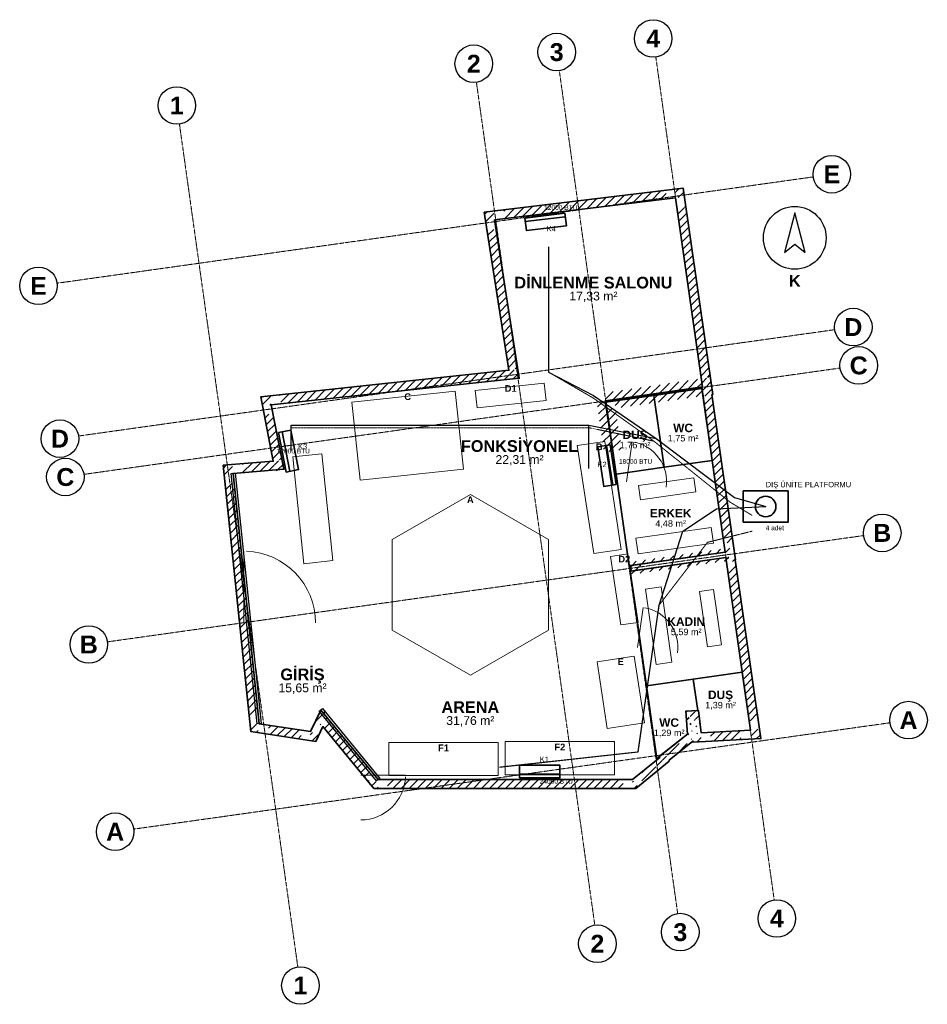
# Model space of a CAD drawing. Header units: millimetres. Extents: x -4770 to 15512, y -5017 to 16972.
import ezdxf
from ezdxf.enums import TextEntityAlignment as Align

# ---------------------------------------------------------------- set-up
doc = ezdxf.new("R2010")
doc.units = ezdxf.units.MM
doc.linetypes.add('DASHDOT', pattern=[3.556, 2.54, -0.508, 0, -0.508])
doc.linetypes.add('DASHED', pattern=[1.524, 1.27, -0.254])
for name, color, linetype, lineweight in [('A-CEPHE', 5, 'Continuous', 25), ('A-DUVAR-MEVCUT', 8, 'Continuous', 35), ('A-DUVAR-YENI', 1, 'Continuous', 35), ('A-EKIPMAN', 9, 'Continuous', 18), ('A-KAPI', 8, 'Continuous', 18), ('A-MOBILYA', 9, 'Continuous', 18), ('A-YAZI', 7, 'Continuous', 13), ('G-AKS-BALON', 8, 'Continuous', 25), ('G-AKS-HAT', 8, 'DASHDOT', 18), ('G-KUZEY', 7, 'Continuous', 25), ('M-KLIMA-BAKIR', 4, 'Continuous', 25), ('M-KLIMA-DIS', 4, 'Continuous', 35), ('M-KLIMA-DRENAJ', 4, 'DASHED', 18), ('M-KLIMA-IC', 4, 'Continuous', 35)]:
    doc.layers.add(name, color=color, linetype=linetype, lineweight=lineweight)
doc.styles.add('GYM', font='arial.ttf')
doc.styles.add('GYM-B', font='arialbd.ttf')

# ---------------------------------------------------------------- blocks, each defined once
blk = doc.blocks.new('G_KUZEY')
blk.add_lwpolyline([(0, 560), (-230, -330), (0, -140), (230, -330)], close=True)
blk.add_circle((0, 0), 700)
at = {"style": 'GYM-B'}
blk.add_text('K', height=260, dxfattribs=at).set_placement((0, -960), align=Align.MIDDLE_CENTER)
blk = doc.blocks.new('M_KLIMA_IC')
blk.add_line((-450, -60), (450, -60))
blk.add_lwpolyline([(-450, -140), (450, -140), (450, 140), (-450, 140)], close=True)
at = {"style": 'GYM'}
for tag, p, height in [('KOD', (0, 215), 120), ('KAPASITE', (0, -270), 105)]:
    blk.add_attdef(tag, p, '', height=height, dxfattribs=at)
blk = doc.blocks.new('M_KLIMA_DIS')
blk.add_lwpolyline([(-500, -350), (500, -350), (500, 350), (-500, 350)], close=True)
blk.add_circle((0, 0), 230)
at = {"style": 'GYM'}
for tag, p, height in [('KOD', (0, 430), 120), ('ADET', (0, -530), 105)]:
    blk.add_attdef(tag, p, '', height=height, dxfattribs=at)

msp = doc.modelspace()

# ---------------------------------------------------------------- hatches: boundary and pattern name
at = {"layer": 'A-DUVAR-MEVCUT'}
h = msp.add_hatch(dxfattribs=at)
h.set_pattern_fill('ANSI31', scale=40)
h.paths.add_polyline_path([(11012, 4959), (11563, 1104), (11761, 1132), (11210, 4987)])
h.paths.add_polyline_path([(11353, 1093), (11563, 1104), (11533, 1314), (11735, 1314), (11773, 1048), (11773, 915), (11377, 894), (11353, 894)])
h.paths.add_polyline_path([(11563, 1104), (10456, 1046), (10466, 846), (11573, 904)])
h.paths.add_polyline_path([(10432, 1256), (10456, 1046), (10666, 1057), (10666, 857), (10278, 836), (10275, 862), (10246, 839), (10246, 1256)])
h.paths.add_polyline_path([(10456, 1046), (10400, 1542), (10201, 1520), (10257, 1024)])
h.paths.add_polyline_path([(10190, 1332), (10190, 1535), (10400, 1542), (10424, 1332)])
h.paths.add_polyline_path([(10400, 1542), (10116, 1532), (10123, 1332), (10407, 1342)])
h.paths.add_polyline_path([(10326, 1322), (10130, 1322), (10116, 1532), (10326, 1539)])
h.paths.add_polyline_path([(10116, 1532), (10150, 1018), (10350, 1031), (10316, 1545)])
h.paths.add_polyline_path([(9940, 850), (10150, 1018), (10136, 1228), (10360, 1228), (10360, 841), (10278, 836), (10275, 862), (10208, 808), (9940, 808)])
h.paths.add_polyline_path([(10150, 1018), (9527, 521), (9652, 365), (10275, 862)])
h.paths.add_polyline_path([(9317, 323), (9531, 498), (9527, 521), (9737, 689), (9737, 409), (9618, 311), (9317, 311)])
h.paths.add_polyline_path([(9527, 521), (9531, 498), (9729, 528), (9725, 551)])
h.paths.add_polyline_path([(9321, 326), (9531, 498), (9527, 521), (9741, 692), (9741, 412), (9590, 288), (9321, 288)])
h.paths.add_polyline_path([(9531, 498), (8924, 0), (9051, -155), (9658, 343)])
h.paths.add_polyline_path([(9134, -86), (8996, -200), (8714, -200), (8714, 0), (8924, 0), (9134, 172)])
h.paths.add_polyline_path([(8924, 0), (3241, 0), (3241, -200), (8924, -200)])
h.paths.add_polyline_path([(3068, 210), (3241, 0), (3451, 0), (3451, -200), (3147, -200), (3031, -60), (3031, 210)])
h.paths.add_polyline_path([(3241, 0), (1957, 1555), (1803, 1428), (3087, -127)])
h.paths.add_polyline_path([(1859, 1345), (1957, 1555), (2130, 1345)])
h.paths.add_polyline_path([(1957, 1555), (1732, 1075), (1913, 990), (2138, 1470)])
h.paths.add_polyline_path([(1522, 904), (1522, 1106), (1732, 1075), (1830, 1285), (1942, 1285), (1942, 1052), (1854, 865), (1784, 865)])
h.paths.add_polyline_path([(1732, 1075), (579, 1247), (549, 1049), (1702, 877)])
h.paths.add_polyline_path([(557, 1457), (579, 1247), (789, 1216), (789, 1037), (631, 1037), (396, 1072), (369, 1333), (369, 1457)])
h.paths.add_polyline_path([(579, 1247), (0, 6840), (-199, 6819), (380, 1226)])
h.paths.add_polyline_path([(210, 6857), (0, 6840), (22, 6630), (-179, 6630), (-210, 6926), (-210, 7024), (117, 7050), (210, 7050)])
h.paths.add_polyline_path([(0, 6840), (1136, 6931), (1120, 7130), (-16, 7039)])
h.paths.add_polyline_path([(1095, 7141), (1136, 6931), (926, 6914), (926, 7141)])
h.paths.add_polyline_path([(1136, 6931), (853, 8372), (657, 8333), (940, 6892)])
h.paths.add_polyline_path([(1063, 8394), (853, 8372), (894, 8162), (690, 8162), (643, 8403), (643, 8551), (936, 8582), (1063, 8582)])
h.paths.add_polyline_path([(853, 8372), (6392, 8965), (6371, 9164), (832, 8571)])
h.paths.add_polyline_path([(6359, 9175), (6392, 8965), (6182, 8943), (6182, 9175)])
h.paths.add_polyline_path([(6392, 8965), (5840, 12499), (5642, 12468), (6194, 8934)])
h.paths.add_polyline_path([(6050, 12524), (5840, 12499), (5873, 12289), (5670, 12289), (5630, 12547), (5630, 12675), (5910, 12709), (6050, 12709)])
h.paths.add_polyline_path([(5840, 12499), (9885, 12990), (9861, 13189), (5816, 12698)])
h.paths.add_polyline_path([(9915, 12780), (9885, 12990), (9675, 12965), (9675, 13166), (9955, 13200), (10057, 13200), (10095, 12935), (10095, 12780)])
h.paths.add_polyline_path([(9885, 12990), (10491, 8771), (10689, 8799), (10083, 13018)])
h.paths.add_polyline_path([(10500, 8561), (10473, 8753), (10281, 8725), (10281, 8741), (10491, 8771), (10461, 8981), (10663, 8981), (10701, 8716), (10701, 8599), (10697, 8598), (10701, 8571), (10701, 8561)])
h.paths.add_polyline_path([(10491, 8771), (8314, 8462), (8342, 8264), (10519, 8573)])
h.paths.add_polyline_path([(8524, 8472), (8329, 8444), (8356, 8252), (8346, 8252), (8314, 8462), (8524, 8492)])
h.paths.add_polyline_path([(8314, 8462), (8486, 7339), (8683, 7369), (8512, 8492)])
h.paths.add_polyline_path([(8456, 7549), (8486, 7339), (8454, 7549)])
h.paths.add_polyline_path([(8486, 7339), (8329, 8444), (8131, 8416), (8288, 7311)])
h.paths.add_polyline_path([(8539, 8474), (8329, 8444), (8359, 8234), (8349, 8234), (8314, 8462), (8539, 8494)])
h.paths.add_polyline_path([(8329, 8444), (10473, 8753), (10444, 8951), (8300, 8642)])
h.paths.add_polyline_path([(10503, 8543), (10473, 8753), (10263, 8723), (10263, 8739), (10491, 8771), (10463, 8963), (10665, 8963), (10683, 8841), (10683, 8543)])
h.paths.add_polyline_path([(10473, 8753), (10996, 5080), (11194, 5108), (10671, 8781)])
h.paths.add_polyline_path([(11025, 4870), (11012, 4959), (10786, 4927), (10786, 5050), (10996, 5080), (10966, 5290), (11168, 5290), (11206, 5024), (11206, 4870)])
h.paths.add_polyline_path([(10996, 5080), (8877, 4779), (8905, 4581), (11024, 4882)])
h.paths.add_polyline_path([(9087, 4685), (8895, 4658), (8877, 4779), (9087, 4809)])
h.paths.add_polyline_path([(8877, 4779), (8895, 4658), (9093, 4688), (9075, 4809)])
h.paths.add_polyline_path([(9105, 4688), (8895, 4658), (8877, 4779), (9105, 4811)])
h.paths.add_polyline_path([(8895, 4658), (11012, 4959), (10984, 5157), (8867, 4856)])
h.paths.add_polyline_path([(11042, 4749), (11012, 4959), (10802, 4929), (10802, 5052), (10996, 5080), (10983, 5169), (11185, 5169), (11222, 4912), (11222, 4910), (11221, 4910), (11222, 4903), (11222, 4749)])

# ---------------------------------------------------------------- linework, layer by layer
at = {"layer": 'A-CEPHE'}
for points in [[(-45, 6835), (45, 6845), (625, 1255), (535, 1245)], [(3275, 29), (3205, -29), (1925, 1531), (1995, 1589)]]:
    msp.add_lwpolyline(points, close=True, dxfattribs=at)
at = {"layer": 'A-DUVAR-MEVCUT'}
for points in [[(11221, 4910), (11792, 916), (10278, 836), (10275, 862), (9743, 437), (9746, 416), (8996, -200), (3147, -200), (2004, 1184), (1850, 855), (396, 1072), (-220, 7023), (897, 7112), (615, 8548), (6162, 9142), (5610, 12673), (10055, 13212), (10717, 8601), (10697, 8598), (11222, 4910)], [(11012, 4959), (11563, 1104), (10456, 1046), (10400, 1542), (10116, 1532), (10150, 1018), (9527, 521), (9531, 498), (8924, 0), (3241, 0), (1957, 1555), (1732, 1075), (579, 1247), (0, 6840), (1136, 6931), (853, 8372), (6392, 8965), (5840, 12499), (9885, 12990), (10491, 8771), (8314, 8462), (8486, 7339), (8329, 8444), (10473, 8753), (10996, 5080), (8877, 4779), (8895, 4658)]]:
    msp.add_lwpolyline(points, close=True, dxfattribs=at)
at = {"layer": 'A-DUVAR-YENI'}
for points in [[(10473, 8753), (8329, 8444), (8849, 4775), (10996, 5080)], [(9403, 8580), (9632, 6977), (8559, 6824), (8331, 8428)], [(10476, 8733), (10704, 7129), (9633, 6977), (9404, 8581)], [(11012, 4959), (8868, 4654), (9466, 472), (10150, 1018), (10116, 1532), (10400, 1542), (10456, 1046), (11563, 1104)], [(10280, 2245), (10381, 1541), (10116, 1532), (10150, 1018), (9497, 497), (9463, 492), (9234, 2095)], [(11377, 2402), (11563, 1104), (10456, 1046), (10400, 1542), (10382, 1541), (10281, 2245)]]:
    msp.add_lwpolyline(points, close=True, dxfattribs=at)
at = {"layer": 'A-EKIPMAN'}
for points in [[(6991, 8468), (6950, 8856), (5409, 8692), (5450, 8304)], [(4960, 8673), (2654, 8427), (2840, 6687), (5146, 6933)], [(8302, 7553), (7689, 7459), (8058, 5047), (8671, 5141)], [(5300, 6370), (3551, 5360), (3551, 3340), (5300, 2330), (7049, 3340), (7049, 5360)], [(8816, 5046), (8430, 4987), (8664, 3454), (9050, 3513)], [(9189, 1272), (8962, 2755), (8131, 2628), (8358, 1145)], [(5925, 90), (5925, 830), (3475, 830), (3475, 90)], [(8525, 110), (8525, 850), (6075, 850), (6075, 110)]]:
    msp.add_lwpolyline(points, close=True, dxfattribs=at)
at = {"layer": 'A-KAPI'}
for p, q in [((8787, 6654), (8913, 7546)), ((240, 3500), (240, 5100)), ((9037, 2954), (9163, 3846)), ((2850, 100), (3850, 100))]:
    msp.add_line(p, q, dxfattribs=at)
for centre, radius, start, end in [((8787, 6654), 900, -8, 80), ((240, 3500), 1600, 0, 88), ((9037, 2954), 900, -8, 80), ((2850, 100), 1000, -90, -2)]:
    msp.add_arc(centre, radius, start, end, dxfattribs=at)
at = {"layer": 'A-MOBILYA'}
for points in [[(1978, 7277), (1331, 7209), (1582, 4823), (2229, 4891)], [(9058, 6567), (9103, 6250), (10341, 6425), (10296, 6742)], [(8998, 5391), (9047, 5045), (10730, 5284), (10681, 5630)], [(9562, 4307), (9215, 4257), (9456, 2574), (9802, 2624)], [(10737, 4247), (10420, 4202), (10597, 2965), (10914, 3010)]]:
    msp.add_lwpolyline(points, close=True, dxfattribs=at)
at = {"layer": 'G-AKS-BALON'}
for centre in [(9386, 16552), (7230, 16249), (5377, 15989), (-1258, 15056), (13378, 13520), (-4350, 11028), (13858, 10107), (13978, 9251), (-3871, 7615), (-3750, 6759), (14504, 5510), (-3225, 3018), (15092, 1329), (-2637, -1163), (12149, -3101), (9992, -3405), (8139, -3665), (1504, -4597)]:
    msp.add_circle(centre, 420, dxfattribs=at)
at = {"layer": 'G-AKS-HAT'}
for p, q in [((12090, -2686), (9445, 16136)), ((9933, -2989), (7288, 15833)), ((8081, -3249), (5436, 15573)), ((1445, -4182), (-1200, 14640)), ((-3934, 11087), (12962, 13461)), ((-3455, 7674), (13442, 10049)), ((-3334, 6818), (13562, 9192)), ((-2809, 3077), (14088, 5451)), ((-2221, -1105), (14676, 1270))]:
    msp.add_line(p, q, dxfattribs=at)
at = {"layer": 'M-KLIMA-BAKIR'}
for points in [[(7050, 11900), (7050, 9100), (8050, 8580), (9450, 7620), (11200, 6300), (11900, 6100)], [(1300, 7350), (1300, 7920), (5950, 7920), (7950, 7920), (9450, 7620), (11200, 6300), (11900, 6100)], [(7950, 6950), (7950, 7920), (9450, 7620), (11200, 6300), (11900, 6100)], [(5950, 280), (9050, 620), (9520, 3900), (10050, 5550), (10800, 6050), (11900, 6100)]]:
    msp.add_lwpolyline(points, dxfattribs=at)
at = {"layer": 'M-KLIMA-DRENAJ'}
for points in [[(7050, 11900), (7050, 9100), (8050, 8520), (9400, 7560), (11100, 6200), (11600, 5900)], [(1300, 7350), (1300, 7860), (5950, 7860), (7950, 7860), (9400, 7560), (11100, 6200), (11600, 5900)], [(7950, 6950), (7950, 7860), (9400, 7560), (11100, 6200), (11600, 5900)], [(5950, 280), (9050, 620), (9520, 3900), (10600, 5300), (11600, 5550)]]:
    msp.add_lwpolyline(points, dxfattribs=at)

# ---------------------------------------------------------------- block references
at = {"layer": 'G-KUZEY'}
msp.add_blockref('G_KUZEY', (12550, 12100), dxfattribs=at)
at = {"layer": 'M-KLIMA-DIS'}
msp.add_blockref('M_KLIMA_DIS', (11900, 6100), dxfattribs=at).add_auto_attribs({'KOD': 'DIŞ ÜNİTE PLATFORMU', 'ADET': '4 adet'})
at = {"layer": 'M-KLIMA-IC'}
ref = msp.add_blockref('M_KLIMA_IC', (6982, 12456), dxfattribs=dict(at, rotation=186.9))
ref.add_attrib('KOD', 'K4', (7008, 12243), dxfattribs={"layer": '0', "height": 120, "style": 'GYM'})
ref.add_attrib('KAPASITE', '12000 BTU', (6950, 12724), dxfattribs={"layer": '0', "height": 105, "style": 'GYM'})
ref = msp.add_blockref('M_KLIMA_IC', (1239, 7338), dxfattribs=dict(at, rotation=281.1))
ref.add_attrib('KOD', 'K3', (1450, 7379), dxfattribs={"layer": '0', "height": 120, "style": 'GYM'})
ref.add_attrib('KAPASITE', '12000 BTU', (974, 7286), dxfattribs={"layer": '0', "height": 105, "style": 'GYM'})
ref = msp.add_blockref('M_KLIMA_IC', (8354, 7012), dxfattribs=dict(at, rotation=98.7))
ref.add_attrib('KOD', 'K2', (8141, 6979), dxfattribs={"layer": '0', "height": 120, "style": 'GYM'})
ref.add_attrib('KAPASITE', '18000 BTU', (8621, 7053), dxfattribs={"layer": '0', "height": 105, "style": 'GYM'})
msp.add_blockref('M_KLIMA_IC', (6850, 180), dxfattribs=at).add_auto_attribs({'KOD': 'K1', 'KAPASITE': '24000 BTU'})

# ---------------------------------------------------------------- texts
at = {"layer": 'A-EKIPMAN', "style": 'GYM-B'}
for s, p in [('D1', (6200, 8736)), ('C', (3900, 8553)), ('B', (8180, 7433)), ('A', (5300, 6250)), ('D2', (8740, 4926)), ('E', (8660, 2635)), ('F1', (4700, 710)), ('F2', (7300, 730))]:
    msp.add_text(s, height=150, dxfattribs=at).set_placement(p, align=Align.MIDDLE_CENTER)
at = {"layer": 'A-YAZI'}
for s, height, style, p in [('DİNLENME SALONU', 260, 'GYM-B', (8050, 11100)), ('17,33 m²', 195, 'GYM', (8050, 10800)), ('WC', 190, 'GYM-B', (10054, 7855)), ('DUŞ', 190, 'GYM-B', (8981, 7702)), ('1,75 m²', 145, 'GYM', (10054, 7625)), ('FONKSİYONEL', 260, 'GYM-B', (6400, 7450)), ('1,76 m²', 145, 'GYM', (8981, 7472)), ('22,31 m²', 195, 'GYM', (6400, 7150)), ('ERKEK', 190, 'GYM-B', (9777, 5951)), ('4,48 m²', 145, 'GYM', (9777, 5721)), ('KADIN', 190, 'GYM-B', (10123, 3529)), ('5,59 m²', 145, 'GYM', (10123, 3299)), ('GİRİŞ', 260, 'GYM-B', (1550, 2350)), ('15,65 m²', 195, 'GYM', (1550, 2050)), ('DUŞ', 190, 'GYM-B', (10891, 1894)), ('1,39 m²', 145, 'GYM', (10891, 1664)), ('ARENA', 260, 'GYM-B', (5300, 1620)), ('31,76 m²', 195, 'GYM', (5300, 1320)), ('WC', 190, 'GYM-B', (9742, 1275)), ('1,29 m²', 145, 'GYM', (9742, 1045))]:
    msp.add_text(s, height=height, dxfattribs=dict(at, style=style)).set_placement(p, align=Align.MIDDLE_CENTER)
at = {"layer": 'G-AKS-BALON', "style": 'GYM-B'}
for s, p in [('4', (9386, 16552)), ('3', (7230, 16249)), ('2', (5377, 15989)), ('1', (-1258, 15056)), ('E', (13378, 13520)), ('E', (-4350, 11028)), ('D', (13858, 10107)), ('C', (13978, 9251)), ('D', (-3871, 7615)), ('C', (-3750, 6759)), ('B', (14504, 5510)), ('B', (-3225, 3018)), ('A', (15092, 1329)), ('A', (-2637, -1163)), ('4', (12149, -3101)), ('3', (9992, -3405)), ('2', (8139, -3665)), ('1', (1504, -4597))]:
    msp.add_text(s, height=399, dxfattribs=at).set_placement(p, align=Align.MIDDLE_CENTER)

doc.saveas('drawing.dxf')
